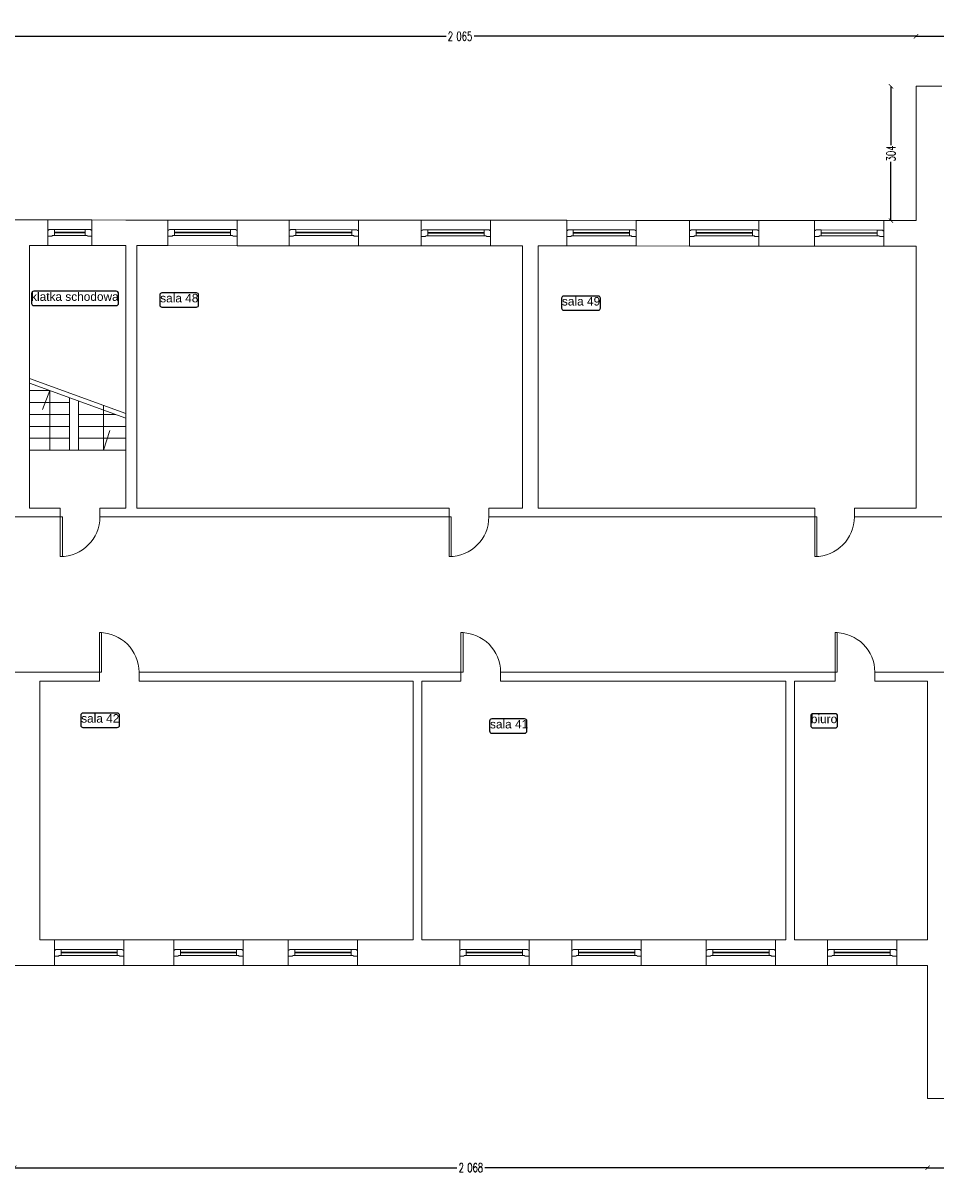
# Model space of a CAD drawing. Header units: centimetres. Extents: x -28146 to 19487, y -25160 to -2224.
# Tile 23 of 29: x 2281 to 4348, y -16223 to -13601. Entities that reach past the tile are written whole.
import ezdxf
from ezdxf.enums import TextEntityAlignment as Align

# ---------------------------------------------------------------- set-up
doc = ezdxf.new("R2010")
doc.units = ezdxf.units.CM
doc.header["$LTSCALE"] = 10
doc.linetypes.add('CONTINU', pattern=[0, 0])
for name, color, linetype, lineweight, true_color in [('IS_Okno_Drzwi', 7, 'Continuous', 9, 0x000000), ('IS_Room (Automatic)', 7, 'Continuous', 25, 0x000000), ('IS_Ściana1', 7, 'Continuous', 9, 0x000000)]:
    doc.layers.add(name, color=color, linetype=linetype, lineweight=lineweight, true_color=true_color)
doc.layers.add('Urzadzenia', color=7, linetype='CONTINU', lineweight=5)
doc.styles.add('Arial_____', font='arial.ttf')
doc.styles.add('styl1', font='simplex.shx', dxfattribs={"width": 0.7})
doc.dimstyles.new('100', dxfattribs={"dimtxt": 20, "dimasz": 10, "dimexe": 1.25, "dimexo": 0, "dimtad": 0, "dimdec": 1, "dimdsep": 46, "dimlunit": 6, "dimtxsty": 'styl1', "dimblk1": 'ARCHTICK', "dimblk2": 'ARCHTICK', "dimsah": 1, "dimcen": 5, "dimse1": 1, "dimse2": 1, "dimclrt": 256, "dimadec": 0, "dimazin": 0, "dimtfac": 1, "dimtdec": 1, "dimtmove": 0, "dimatfit": 3, "dimldrblk": 'ARCHTICK', "dimfxl": 1.25, "dimtolj": 1, "dimtzin": 0, "dimarcsym": 0})

# ---------------------------------------------------------------- blocks, each defined once
blk = doc.blocks.new('4_CoTo_OknoWScianie_1570_1910_580_150_0_15_0_0_ExportItem_1_50_0_False__87f71fa3-f148-4722-b574-2038bd8a55f3_ExportItem')
at = {"layer": 'IS_Okno_Drzwi', "lineweight": -2}
blk.add_lwpolyline([(-0.785, -0.075), (-0.69, -0.075), (-0.68, -0.065), (-0.68, -0.06), (-0.635, -0.06), (-0.635, 0.075), (-0.7525, 0.075), (-0.7625, 0.065), (-0.7625, 0.06), (-0.785, 0.06)], close=True, dxfattribs=at)
at = {"layer": 'IS_Okno_Drzwi', "lineweight": -2, "extrusion": (0, 0, -1)}
for points in [[(0.635, 0.075), (-0.635, 0.075), (-0.635, -0.06), (0.635, -0.06)], [(-0.785, -0.075), (-0.69, -0.075), (-0.68, -0.065), (-0.68, -0.06), (-0.635, -0.06), (-0.635, 0.075), (-0.7525, 0.075), (-0.7625, 0.065), (-0.7625, 0.06), (-0.785, 0.06)]]:
    blk.add_lwpolyline(points, close=True, dxfattribs=at)
at = {"layer": 'IS_Okno_Drzwi', "lineweight": -2, "extrusion": (0, 0, -1), "elevation": -0.001}
blk.add_lwpolyline([(0.635, 0.015), (-0.635, 0.015), (-0.635, 0), (0.635, 0)], close=True, dxfattribs=at)
blk = doc.blocks.new('4_CoTo_OknoWScianie_1000_2100_580_150_0_15_0_0_ExportItem_1_50_0_False__87f71fa3-f148-4722-b574-2038bd8a55f3_ExportItem')
at = {"layer": 'IS_Okno_Drzwi', "lineweight": -2}
blk.add_lwpolyline([(-0.5, -0.075), (-0.405, -0.075), (-0.395, -0.065), (-0.395, -0.06), (-0.35, -0.06), (-0.35, 0.075), (-0.4675, 0.075), (-0.4775, 0.065), (-0.4775, 0.06), (-0.5, 0.06)], close=True, dxfattribs=at)
at = {"layer": 'IS_Okno_Drzwi', "lineweight": -2, "extrusion": (0, 0, -1)}
for points in [[(0.35, 0.075), (-0.35, 0.075), (-0.35, -0.06), (0.35, -0.06)], [(-0.5, -0.075), (-0.405, -0.075), (-0.395, -0.065), (-0.395, -0.06), (-0.35, -0.06), (-0.35, 0.075), (-0.4675, 0.075), (-0.4775, 0.065), (-0.4775, 0.06), (-0.5, 0.06)]]:
    blk.add_lwpolyline(points, close=True, dxfattribs=at)
at = {"layer": 'IS_Okno_Drzwi', "lineweight": -2, "extrusion": (0, 0, -1), "elevation": -0.001}
blk.add_lwpolyline([(0.35, 0.015), (-0.35, 0.015), (-0.35, 0), (0.35, 0)], close=True, dxfattribs=at)
blk = doc.blocks.new('4_CoTo_OknoWScianie_1000_500_580_150_0_15_0_0_ExportItem_1_50_0_False__87f71fa3-f148-4722-b574-2038bd8a55f3_ExportItem')
at = {"layer": 'IS_Okno_Drzwi', "lineweight": -2}
blk.add_lwpolyline([(-0.5, -0.075), (-0.405, -0.075), (-0.395, -0.065), (-0.395, -0.06), (-0.35, -0.06), (-0.35, 0.075), (-0.4675, 0.075), (-0.4775, 0.065), (-0.4775, 0.06), (-0.5, 0.06)], close=True, dxfattribs=at)
at = {"layer": 'IS_Okno_Drzwi', "lineweight": -2, "extrusion": (0, 0, -1)}
for points in [[(0.35, 0.075), (-0.35, 0.075), (-0.35, -0.06), (0.35, -0.06)], [(-0.5, -0.075), (-0.405, -0.075), (-0.395, -0.065), (-0.395, -0.06), (-0.35, -0.06), (-0.35, 0.075), (-0.4675, 0.075), (-0.4775, 0.065), (-0.4775, 0.06), (-0.5, 0.06)]]:
    blk.add_lwpolyline(points, close=True, dxfattribs=at)
at = {"layer": 'IS_Okno_Drzwi', "lineweight": -2, "extrusion": (0, 0, -1), "elevation": -0.001}
blk.add_lwpolyline([(0.35, 0.015), (-0.35, 0.015), (-0.35, 0), (0.35, 0)], close=True, dxfattribs=at)
blk = doc.blocks.new('4_CoTo_OknoWScianie_1570_2000_580_150_0_15_0_0_ExportItem_1_50_0_False__87f71fa3-f148-4722-b574-2038bd8a55f3_ExportItem')
at = {"layer": 'IS_Okno_Drzwi', "lineweight": -2}
blk.add_lwpolyline([(-0.785, -0.075), (-0.69, -0.075), (-0.68, -0.065), (-0.68, -0.06), (-0.635, -0.06), (-0.635, 0.075), (-0.7525, 0.075), (-0.7625, 0.065), (-0.7625, 0.06), (-0.785, 0.06)], close=True, dxfattribs=at)
at = {"layer": 'IS_Okno_Drzwi', "lineweight": -2, "extrusion": (0, 0, -1)}
for points in [[(0.635, 0.075), (-0.635, 0.075), (-0.635, -0.06), (0.635, -0.06)], [(-0.785, -0.075), (-0.69, -0.075), (-0.68, -0.065), (-0.68, -0.06), (-0.635, -0.06), (-0.635, 0.075), (-0.7525, 0.075), (-0.7625, 0.065), (-0.7625, 0.06), (-0.785, 0.06)]]:
    blk.add_lwpolyline(points, close=True, dxfattribs=at)
at = {"layer": 'IS_Okno_Drzwi', "lineweight": -2, "extrusion": (0, 0, -1), "elevation": -0.001}
blk.add_lwpolyline([(0.635, 0.015), (-0.635, 0.015), (-0.635, 0), (0.635, 0)], close=True, dxfattribs=at)
blk = doc.blocks.new('4_CoTo_DrzwiWScianie_900_2000_200_100_0_50_0_0_ExportItem_1_50_0_False__87f71fa3-f148-4722-b574-2038bd8a55f3_ExportItem')
at = {"layer": 'IS_Okno_Drzwi', "lineweight": -2, "extrusion": (0, 0, -1)}
blk.add_lwpolyline([(-0.45, 1), (-0.45, 0.1), (-0.4, 0.1), (-0.4, 1)], close=True, dxfattribs=at)
at = {"layer": 'IS_Okno_Drzwi', "lineweight": -2}
blk.add_arc((0.45, 0.1), 0.9, 90, 180, dxfattribs=at)
blk = doc.blocks.new('_ARCHTICK')
at = {"color": 0, "linetype": 'ByBlock', "const_width": 0.15}
blk.add_lwpolyline([(-0.5, -0.5), (0.5, 0.5)], dxfattribs=at)
blk = doc.blocks.new('*D539')
at = {"layer": 'Defpoints', "color": 0}
for p in [(4303.2, -13631.3), (2238.2, -14047.1), (4303.2, -14047.1)]:
    blk.add_point(p, dxfattribs=at)
at = {"layer": 'Urzadzenia', "color": 0, "lineweight": -2}
for p, q in [((2238.2, -13631.3), (3239.1, -13631.3)), ((4303.2, -13631.3), (3302.3, -13631.3))]:
    blk.add_line(p, q, dxfattribs=at)
at = {"layer": 'Urzadzenia', "color": 0, "lineweight": -2, "xscale": 10, "yscale": 10, "zscale": 10, "rotation": 180}
blk.add_blockref('_ARCHTICK', (2238.2, -13631.3), dxfattribs=at)
at = {"layer": 'Urzadzenia', "color": 0, "lineweight": -2, "xscale": 10, "yscale": 10, "zscale": 10}
blk.add_blockref('_ARCHTICK', (4303.2, -13631.3), dxfattribs=at)
at = {"layer": 'Urzadzenia', "insert": (3270.7, -13631.3), "char_height": 20, "attachment_point": 5, "style": 'styl1'}
blk.add_mtext('\\A1;2\xa0065', dxfattribs=at)
blk = doc.blocks.new('*D540')
at = {"layer": 'Defpoints', "color": 0}
for p in [(5263.2, -13631.3), (4303.2, -13744.5), (5263.2, -13744.5)]:
    blk.add_point(p, dxfattribs=at)
at = {"layer": 'Urzadzenia', "color": 0, "lineweight": -2}
for p, q in [((4303.2, -13631.3), (4764.6, -13631.3)), ((5263.2, -13631.3), (4801.8, -13631.3))]:
    blk.add_line(p, q, dxfattribs=at)
at = {"layer": 'Urzadzenia', "color": 0, "lineweight": -2, "xscale": 10, "yscale": 10, "zscale": 10, "rotation": 180}
blk.add_blockref('_ARCHTICK', (4303.2, -13631.3), dxfattribs=at)
at = {"layer": 'Urzadzenia', "color": 0, "lineweight": -2, "xscale": 10, "yscale": 10, "zscale": 10}
blk.add_blockref('_ARCHTICK', (5263.2, -13631.3), dxfattribs=at)
at = {"layer": 'Urzadzenia', "insert": (4783.2, -13631.3), "char_height": 20, "attachment_point": 5, "style": 'styl1'}
blk.add_mtext('\\A1;960', dxfattribs=at)
blk = doc.blocks.new('*D541')
at = {"layer": 'Defpoints', "color": 0}
for p in [(4303.2, -13744.5), (4246.3, -14048.5), (4303.2, -14048.5)]:
    blk.add_point(p, dxfattribs=at)
at = {"layer": 'Urzadzenia', "color": 0, "lineweight": -2}
for p, q in [((4246.3, -13744.5), (4246.3, -13877.5)), ((4246.3, -14048.5), (4246.3, -13915.4))]:
    blk.add_line(p, q, dxfattribs=at)
at = {"layer": 'Urzadzenia', "color": 0, "lineweight": -2, "xscale": 10, "yscale": 10, "zscale": 10}
for p, rotation in [((4246.3, -13744.5), 90), ((4246.3, -14048.5), 270)]:
    blk.add_blockref('_ARCHTICK', p, dxfattribs=dict(at, rotation=rotation))
at = {"layer": 'Urzadzenia', "insert": (4246.3, -13896.5), "char_height": 20, "attachment_point": 5, "rotation": 90, "style": 'styl1'}
blk.add_mtext('\\A1;304', dxfattribs=at)
blk = doc.blocks.new('*D550')
at = {"layer": 'Defpoints', "color": 0}
for p in [(4329.2, -16116.2), (5264.2, -16116.2), (4329.2, -16193.1)]:
    blk.add_point(p, dxfattribs=at)
at = {"layer": 'Urzadzenia', "color": 0, "lineweight": -2}
for p, q in [((4329.2, -16193.1), (4778.1, -16193.1)), ((5264.2, -16193.1), (4815.3, -16193.1))]:
    blk.add_line(p, q, dxfattribs=at)
at = {"layer": 'Urzadzenia', "color": 0, "lineweight": -2, "xscale": 10, "yscale": 10, "zscale": 10, "rotation": 180}
blk.add_blockref('_ARCHTICK', (4329.2, -16193.1), dxfattribs=at)
at = {"layer": 'Urzadzenia', "color": 0, "lineweight": -2, "xscale": 10, "yscale": 10, "zscale": 10}
blk.add_blockref('_ARCHTICK', (5264.2, -16193.1), dxfattribs=at)
at = {"layer": 'Urzadzenia', "insert": (4796.7, -16193.1), "char_height": 20, "attachment_point": 5, "style": 'styl1'}
blk.add_mtext('\\A1;935', dxfattribs=at)
blk = doc.blocks.new('*D551')
at = {"layer": 'Defpoints', "color": 0}
for p in [(2261.2, -15815.2), (4329.2, -16116.2), (2261.2, -16193.1)]:
    blk.add_point(p, dxfattribs=at)
at = {"layer": 'Urzadzenia', "color": 0, "lineweight": -2}
for p, q in [((2261.2, -16193.1), (3263.6, -16193.1)), ((4329.2, -16193.1), (3326.8, -16193.1))]:
    blk.add_line(p, q, dxfattribs=at)
at = {"layer": 'Urzadzenia', "color": 0, "lineweight": -2, "xscale": 10, "yscale": 10, "zscale": 10, "rotation": 180}
blk.add_blockref('_ARCHTICK', (2261.2, -16193.1), dxfattribs=at)
at = {"layer": 'Urzadzenia', "color": 0, "lineweight": -2, "xscale": 10, "yscale": 10, "zscale": 10}
blk.add_blockref('_ARCHTICK', (4329.2, -16193.1), dxfattribs=at)
at = {"layer": 'Urzadzenia', "insert": (3295.2, -16193.1), "char_height": 20, "attachment_point": 5, "style": 'styl1'}
blk.add_mtext('\\A1;2\xa0068', dxfattribs=at)

msp = doc.modelspace()

# ---------------------------------------------------------------- linework, layer by layer
at = {"layer": 'IS_Room (Automatic)'}
for points, elevation in [([(2305.41, -14241.02), (2492.39, -14241.02, 0.4142136), (2497.39, -14236.02), (2497.39, -14213.73, 0.4142136), (2492.39, -14208.73), (2305.41, -14208.73, 0.4142136), (2300.41, -14213.73), (2300.41, -14236.02, 0.4142136)], 20681.4), ([(2595.84, -14244.46), (2673.85, -14244.46, 0.4142136), (2678.85, -14239.46), (2678.85, -14217.18, 0.4142136), (2673.85, -14212.18), (2595.84, -14212.18, 0.4142136), (2590.84, -14217.18), (2590.84, -14239.46, 0.4142136)], 20680.8), ([(3505.48, -14251.64), (3583.5, -14251.64, 0.4142136), (3588.5, -14246.64), (3588.5, -14224.35, 0.4142136), (3583.5, -14219.35), (3505.48, -14219.35, 0.4142136), (3500.48, -14224.35), (3500.48, -14246.64, 0.4142136)], 20680.6), ([(2416.87, -15196.1), (2494.65, -15196.1, 0.4142136), (2499.65, -15191.1), (2499.65, -15168.81, 0.4142136), (2494.65, -15163.81), (2416.87, -15163.81, 0.4142136), (2411.87, -15168.81), (2411.87, -15191.1, 0.4142136)], 20680.2), ([(3342.6, -15209.23), (3416.93, -15209.23, 0.4142136), (3421.93, -15204.23), (3421.93, -15181.94, 0.4142136), (3416.93, -15176.94), (3342.6, -15176.94, 0.4142136), (3337.6, -15181.94), (3337.6, -15204.23, 0.4142136)], 20680.3), ([(4069.69, -15197.34), (4120.58, -15197.34, 0.4142136), (4125.58, -15192.34), (4125.58, -15170.07, 0.4142136), (4120.58, -15165.07), (4069.69, -15165.07, 0.4142136), (4064.69, -15170.07), (4064.69, -15192.34, 0.4142136)], 20680.4)]:
    msp.add_lwpolyline(points, format="xyb", close=True, dxfattribs=dict(at, elevation=elevation))
at = {"layer": 'IS_Ściana1'}
for p, q in [((2337.11, -14105.14, 3205.3), (2337.15, -14047.14, 3205.3)), ((2437.11, -14105.21, 3205.3), (2437.15, -14047.21, 3205.3)), ((2609.29, -14105.33, 3205.3), (2609.33, -14047.33, 3205.3)), ((2766.29, -14105.43, 3205.3), (2766.33, -14047.43, 3205.3)), ((2883.52, -14105.51, 3205.3), (2883.56, -14047.51, 3205.3)), ((3040.52, -14105.62, 3205.3), (3040.56, -14047.62, 3205.3)), ((3182.96, -14105.71, 3205.3), (3183, -14047.71, 3205.3)), ((3339.96, -14105.82, 3205.3), (3340, -14047.82, 3205.3)), ((3512.11, -14105.93, 3205.3), (3512.15, -14047.93, 3205.3)), ((3669.11, -14106.04, 3205.3), (3669.15, -14048.04, 3205.3)), ((3790.53, -14106.12, 3205.3), (3790.57, -14048.12, 3205.3)), ((3947.53, -14106.23, 3205.3), (3947.57, -14048.23, 3205.3)), ((4073.29, -14106.31, 3205.3), (4073.33, -14048.31, 3205.3)), ((4230.29, -14106.42, 3205.3), (4230.33, -14048.42, 3205.3)), ((2514.22, -14485.41, 3205.3), (2296.22, -14406.42, 3205.3)), ((2514.22, -14496.04, 3205.3), (2296.22, -14417.05, 3205.3)), ((2296.22, -14433.49, 3205.3), (2341.6, -14433.49, 3205.3)), ((2341.6, -14433.49, 3205.3), (2325.45, -14476.4)), ((2341.6, -14568.49, 3205.3), (2341.6, -14433.49, 3205.3)), ((2296.22, -14460.49, 3205.3), (2386.72, -14460.49, 3205.3)), ((2386.72, -14449.84, 3205.3), (2386.72, -14568.49, 3205.3)), ((2406.72, -14457.09, 3205.3), (2406.72, -14568.49, 3205.3)), ((2463.2, -14466.92, 3205.3), (2463.2, -14568.49, 3205.3)), ((2296.22, -14487.49, 3205.3), (2386.72, -14487.49, 3205.3)), ((2406.72, -14487.49, 3205.3), (2490.62, -14487.49, 3205.3)), ((2296.22, -14514.49, 3205.3), (2386.72, -14514.49, 3205.3)), ((2406.72, -14514.49, 3205.3), (2514.22, -14514.49, 3205.3)), ((2296.22, -14541.49, 3205.3), (2386.72, -14541.49, 3205.3)), ((2406.72, -14541.49, 3205.3), (2514.22, -14541.49, 3205.3)), ((2463.2, -14568.49, 3205.3), (2477.51, -14524.2)), ((2296.22, -14568.49, 3205.3), (2514.22, -14568.49, 3205.3)), ((2365.41, -14719.46, 3205.3), (2365.41, -14699.46, 3205.3)), ((2455.41, -14719.46, 3205.3), (2455.41, -14699.46, 3205.3)), ((3245.94, -14719.46, 3205.3), (3245.94, -14699.46, 3205.3)), ((3335.94, -14719.46, 3205.3), (3335.94, -14699.46, 3205.3)), ((4073.7, -14719.46, 3205.3), (4073.7, -14699.46, 3205.3)), ((4163.7, -14719.46, 3205.3), (4163.7, -14699.46, 3205.3)), ((2454, -15091.38, 3205.3), (2454, -15071.38, 3205.3)), ((2544, -15091.38, 3205.3), (2544, -15071.38, 3205.3)), ((3272.65, -15091.38, 3205.3), (3272.65, -15071.38, 3205.3)), ((3362.65, -15091.38, 3205.3), (3362.65, -15071.38, 3205.3)), ((4119.9, -15091.38, 3205.3), (4119.9, -15071.38, 3205.3)), ((4209.9, -15091.38, 3205.3), (4209.9, -15071.38, 3205.3)), ((2352.22, -15735.46, 3205.3), (2352.22, -15677.46, 3205.3)), ((2509.22, -15735.46, 3205.3), (2509.22, -15677.46, 3205.3)), ((2622.76, -15735.46, 3205.3), (2622.76, -15677.46, 3205.3)), ((2779.76, -15735.46, 3205.3), (2779.76, -15677.46, 3205.3)), ((2881.83, -15735.46, 3205.3), (2881.83, -15677.46, 3205.3)), ((3038.83, -15735.46, 3205.3), (3038.83, -15677.46, 3205.3)), ((3269.83, -15735.46, 3205.3), (3269.83, -15677.46, 3205.3)), ((3426.83, -15735.46, 3205.3), (3426.83, -15677.46, 3205.3)), ((3524.09, -15735.46, 3205.3), (3524.09, -15677.46, 3205.3)), ((3681.09, -15735.46, 3205.3), (3681.09, -15677.46, 3205.3)), ((3828.22, -15735.46, 3205.3), (3828.22, -15677.46, 3205.3)), ((3985.22, -15735.46, 3205.3), (3985.22, -15677.46, 3205.3)), ((4102.67, -15735.46, 3205.3), (4102.67, -15677.46, 3205.3)), ((4259.67, -15735.46, 3205.3), (4259.67, -15677.46, 3205.3))]:
    msp.add_line(p, q, dxfattribs=at)
at = {"layer": 'IS_Ściana1', "extrusion": (0, 1, 0)}
for points, elevation in [([(-4303.22, 3205.3), (-4361.22, 3205.3)], -13744.46), ([(-2296.22, 3205.3), (-2365.41, 3205.3)], -14699.46), ([(-2455.41, 3205.3), (-2514.22, 3205.3)], -14699.46), ([(-2539.22, 3205.3), (-3245.94, 3205.3)], -14699.46), ([(-3335.94, 3205.3), (-3412.22, 3205.3)], -14699.46), ([(-3447.22, 3205.3), (-4073.7, 3205.3)], -14699.46), ([(-4163.7, 3205.3), (-4303.22, 3205.3)], -14699.46), ([(-2238.22, 3205.3), (-2296.22, 3205.3)], -14719.46), ([(-2296.22, 3205.3), (-2365.41, 3205.3)], -14719.46), ([(-2455.41, 3205.3), (-2514.22, 3205.3)], -14719.46), ([(-2514.22, 3205.3), (-2539.22, 3205.3)], -14719.46), ([(-2539.22, 3205.3), (-3245.94, 3205.3)], -14719.46), ([(-3335.94, 3205.3), (-3412.22, 3205.3)], -14719.46), ([(-3412.22, 3205.3), (-3447.22, 3205.3)], -14719.46), ([(-3447.22, 3205.3), (-4073.7, 3205.3)], -14719.46), ([(-4163.7, 3205.3), (-4303.22, 3205.3)], -14719.46), ([(-4361.22, 3205.3), (-4303.22, 3205.3)], -14719.46), ([(-2261.22, 3205.3), (-2319.22, 3205.3)], -15071.38), ([(-2319.22, 3205.3), (-2454, 3205.3)], -15071.38), ([(-2544, 3205.3), (-3164.22, 3205.3)], -15071.38), ([(-3164.22, 3205.3), (-3184.22, 3205.3)], -15071.38), ([(-3184.22, 3205.3), (-3272.65, 3205.3)], -15071.38), ([(-3362.65, 3205.3), (-4008.22, 3205.3)], -15071.38), ([(-4008.22, 3205.3), (-4028.22, 3205.3)], -15071.38), ([(-4028.22, 3205.3), (-4119.9, 3205.3)], -15071.38), ([(-4209.9, 3205.3), (-4329.22, 3205.3)], -15071.38), ([(-4387.22, 3205.3), (-4329.22, 3205.3)], -15071.38), ([(-2319.22, 3205.3), (-2454, 3205.3)], -15091.38), ([(-2544, 3205.3), (-3164.22, 3205.3)], -15091.38), ([(-3184.22, 3205.3), (-3272.65, 3205.3)], -15091.38), ([(-3362.65, 3205.3), (-4008.22, 3205.3)], -15091.38), ([(-4028.22, 3205.3), (-4119.9, 3205.3)], -15091.38), ([(-4209.9, 3205.3), (-4329.22, 3205.3)], -15091.38), ([(-2319.22, 3205.3), (-2352.22, 3205.3)], -15677.46), ([(-2352.22, 3205.3), (-2509.22, 3205.3)], -15677.46), ([(-2509.22, 3205.3), (-2622.76, 3205.3)], -15677.46), ([(-2622.76, 3205.3), (-2779.76, 3205.3)], -15677.46), ([(-2779.76, 3205.3), (-2881.83, 3205.3)], -15677.46), ([(-2881.83, 3205.3), (-3038.83, 3205.3)], -15677.46), ([(-3038.83, 3205.3), (-3164.22, 3205.3)], -15677.46), ([(-3184.22, 3205.3), (-3269.83, 3205.3)], -15677.46), ([(-3269.83, 3205.3), (-3426.83, 3205.3)], -15677.46), ([(-3426.83, 3205.3), (-3524.09, 3205.3)], -15677.46), ([(-3524.09, 3205.3), (-3681.09, 3205.3)], -15677.46), ([(-3681.09, 3205.3), (-3828.22, 3205.3)], -15677.46), ([(-3828.22, 3205.3), (-3985.22, 3205.3)], -15677.46), ([(-3985.22, 3205.3), (-4008.22, 3205.3)], -15677.46), ([(-4028.22, 3205.3), (-4102.67, 3205.3)], -15677.46), ([(-4102.67, 3205.3), (-4259.67, 3205.3)], -15677.46), ([(-4259.67, 3205.3), (-4329.22, 3205.3)], -15677.46), ([(-2261.22, 3205.3), (-2319.22, 3205.3)], -15735.46), ([(-2319.22, 3205.3), (-2352.22, 3205.3)], -15735.46), ([(-2352.22, 3205.3), (-2509.22, 3205.3)], -15735.46), ([(-2509.22, 3205.3), (-2622.76, 3205.3)], -15735.46), ([(-2622.76, 3205.3), (-2779.76, 3205.3)], -15735.46), ([(-2779.76, 3205.3), (-2881.83, 3205.3)], -15735.46), ([(-2881.83, 3205.3), (-3038.83, 3205.3)], -15735.46), ([(-3038.83, 3205.3), (-3164.22, 3205.3)], -15735.46), ([(-3164.22, 3205.3), (-3184.22, 3205.3)], -15735.46), ([(-3184.22, 3205.3), (-3269.83, 3205.3)], -15735.46), ([(-3269.83, 3205.3), (-3426.83, 3205.3)], -15735.46), ([(-3426.83, 3205.3), (-3524.09, 3205.3)], -15735.46), ([(-3524.09, 3205.3), (-3681.09, 3205.3)], -15735.46), ([(-3681.09, 3205.3), (-3828.22, 3205.3)], -15735.46), ([(-3828.22, 3205.3), (-3985.22, 3205.3)], -15735.46), ([(-3985.22, 3205.3), (-4008.22, 3205.3)], -15735.46), ([(-4008.22, 3205.3), (-4028.22, 3205.3)], -15735.46), ([(-4028.22, 3205.3), (-4102.67, 3205.3)], -15735.46), ([(-4102.67, 3205.3), (-4259.67, 3205.3)], -15735.46), ([(-4259.67, 3205.3), (-4329.22, 3205.3)], -15735.46), ([(-4329.22, 3205.3), (-4387.22, 3205.3)], -16036.46)]:
    msp.add_lwpolyline(points, dxfattribs=dict(at, elevation=elevation))
at = {"layer": 'IS_Ściana1', "extrusion": (1, 0, 0)}
for points, elevation in [([(-13744.46, 3205.3), (-14048.46, 3205.3)], 4303.22), ([(-14105.12, 3205.3), (-14462.46, 3205.3)], 2296.22), ([(-14699.46, 3205.3), (-14105.26, 3205.3)], 2514.22), ([(-14699.46, 3205.3), (-14105.28, 3205.3)], 2539.22), ([(-14699.46, 3205.3), (-14105.87, 3205.3)], 3412.22), ([(-14699.46, 3205.3), (-14105.89, 3205.3)], 3447.22), ([(-14356.07, 3205.3), (-14106.46, 3205.3)], 4303.22), ([(-14402.07, 3205.3), (-14356.07, 3205.3)], 4303.22), ([(-14699.46, 3205.3), (-14402.07, 3205.3)], 4303.22), ([(-14462.46, 3205.3), (-14520.46, 3205.3)], 2296.22), ([(-14520.46, 3205.3), (-14699.46, 3205.3)], 2296.22), ([(-15267.46, 3205.3), (-15091.38, 3205.3)], 2319.22), ([(-15677.46, 3205.3), (-15091.38, 3205.3)], 3164.22), ([(-15677.46, 3205.3), (-15091.38, 3205.3)], 3184.22), ([(-15677.46, 3205.3), (-15091.38, 3205.3)], 4008.22), ([(-15677.46, 3205.3), (-15091.38, 3205.3)], 4028.22), ([(-15378.46, 3205.3), (-15091.38, 3205.3)], 4329.22), ([(-15267.46, 3205.3), (-15677.46, 3205.3)], 2319.22), ([(-15428.46, 3205.3), (-15378.46, 3205.3)], 4329.22), ([(-15677.46, 3205.3), (-15428.46, 3205.3)], 4329.22), ([(-15735.46, 3205.3), (-16036.46, 3205.3)], 4329.22)]:
    msp.add_lwpolyline(points, dxfattribs=dict(at, elevation=elevation))
at = {"layer": 'IS_Ściana1', "elevation": 3205.3}
for points in [[(2238.22, -14047.08), (2296.26, -14047.12)], [(2337.15, -14047.14), (2296.26, -14047.12)], [(2514.26, -14047.26), (2437.15, -14047.21)], [(2539.26, -14047.28), (2514.26, -14047.26)], [(2609.33, -14047.33), (2539.26, -14047.28)], [(3183, -14047.71), (3040.56, -14047.62)], [(3412.26, -14047.87), (3340, -14047.82)], [(3447.26, -14047.89), (3412.26, -14047.87)], [(3512.15, -14047.93), (3447.26, -14047.89)], [(3669.15, -14048.04), (3512.15, -14047.93)], [(3790.57, -14048.12), (3669.15, -14048.04)], [(3947.57, -14048.23), (3790.57, -14048.12)], [(4073.33, -14048.31), (3947.57, -14048.23)], [(4303.22, -14048.46), (4230.33, -14048.42)], [(2514.22, -14105.26), (2437.11, -14105.21)], [(2883.52, -14105.51), (2766.29, -14105.43)], [(3182.96, -14105.71), (3040.52, -14105.62)], [(3412.22, -14105.87), (3339.96, -14105.82)], [(3512.11, -14105.93), (3447.22, -14105.89)], [(3790.53, -14106.12), (3669.11, -14106.04)], [(4073.29, -14106.31), (3947.53, -14106.23)]]:
    msp.add_lwpolyline(points, dxfattribs=at)
at = {"layer": 'IS_Ściana1', "extrusion": (0.000671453, 1, 0)}
for points, elevation in [([(-2446.59, 3205.3), (-2346.59, 3205.3)], -14045.57), ([(-2775.76, 3205.3), (-2618.76, 3205.3)], -14045.57), ([(-2892.99, 3205.3), (-2775.76, 3205.3)], -14045.57), ([(-3049.99, 3205.3), (-2892.99, 3205.3)], -14045.57), ([(-3349.43, 3205.3), (-3192.43, 3205.3)], -14045.57), ([(-4239.76, 3205.3), (-4082.76, 3205.3)], -14045.57), ([(-2346.59, 3205.3), (-2305.69, 3205.3)], -14103.57), ([(-2446.59, 3205.3), (-2346.59, 3205.3)], -14103.57), ([(-2618.76, 3205.3), (-2548.69, 3205.3)], -14103.57), ([(-2775.76, 3205.3), (-2618.76, 3205.3)], -14103.57), ([(-3049.99, 3205.3), (-2892.99, 3205.3)], -14103.57), ([(-3349.43, 3205.3), (-3192.43, 3205.3)], -14103.57), ([(-3678.58, 3205.3), (-3521.58, 3205.3)], -14103.57), ([(-3957, 3205.3), (-3800, 3205.3)], -14103.57), ([(-4239.76, 3205.3), (-4082.76, 3205.3)], -14103.57), ([(-4312.69, 3205.3), (-4239.76, 3205.3)], -14103.57)]:
    msp.add_lwpolyline(points, dxfattribs=dict(at, elevation=elevation))

# ---------------------------------------------------------------- block references
at = {"layer": 'IS_Okno_Drzwi', "yscale": 100}
for name, p, xscale, zscale, rotation in [('4_CoTo_OknoWScianie_1000_2100_580_150_0_15_0_0_ExportItem_1_50_0_False__87f71fa3-f148-4722-b574-2038bd8a55f3_ExportItem', (2387.13, -14076.18, 9937.3), -100, 99.99999999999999, 359.96152858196), ('4_CoTo_OknoWScianie_1000_500_580_150_0_15_0_0_ExportItem_1_50_0_False__87f71fa3-f148-4722-b574-2038bd8a55f3_ExportItem', (2387.13, -14076.18, 9937.4), -100, 99.99999999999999, 359.96152858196), ('4_CoTo_OknoWScianie_1570_1910_580_150_0_15_0_0_ExportItem_1_50_0_False__87f71fa3-f148-4722-b574-2038bd8a55f3_ExportItem', (2687.81, -14076.38, 9936.7), -100, 99.99999999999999, 359.96152858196), ('4_CoTo_OknoWScianie_1570_1910_580_150_0_15_0_0_ExportItem_1_50_0_False__87f71fa3-f148-4722-b574-2038bd8a55f3_ExportItem', (2962.04, -14076.56, 9936.8), -100, 99.99999999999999, 359.96152858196), ('4_CoTo_OknoWScianie_1570_1910_580_150_0_15_0_0_ExportItem_1_50_0_False__87f71fa3-f148-4722-b574-2038bd8a55f3_ExportItem', (3261.48, -14076.77, 9936.9), -100, 99.99999999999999, 359.96152858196), ('4_CoTo_OknoWScianie_1570_1910_580_150_0_15_0_0_ExportItem_1_50_0_False__87f71fa3-f148-4722-b574-2038bd8a55f3_ExportItem', (3590.63, -14076.99, 9937), -100, 99.99999999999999, 359.96152858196), ('4_CoTo_OknoWScianie_1570_1910_580_150_0_15_0_0_ExportItem_1_50_0_False__87f71fa3-f148-4722-b574-2038bd8a55f3_ExportItem', (3869.05, -14077.17, 9937.1), -100, 99.99999999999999, 359.96152858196), ('4_CoTo_OknoWScianie_1570_1910_580_150_0_15_0_0_ExportItem_1_50_0_False__87f71fa3-f148-4722-b574-2038bd8a55f3_ExportItem', (4151.81, -14077.36, 9937.2), -100, 99.99999999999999, 359.96152858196), ('4_CoTo_DrzwiWScianie_900_2000_200_100_0_50_0_0_ExportItem_1_50_0_False__87f71fa3-f148-4722-b574-2038bd8a55f3_ExportItem', (2410.41, -14709.46, 9944.7), 100, 100, 180), ('4_CoTo_DrzwiWScianie_900_2000_200_100_0_50_0_0_ExportItem_1_50_0_False__87f71fa3-f148-4722-b574-2038bd8a55f3_ExportItem', (3290.94, -14709.46, 9944.8), 100, 100, 180), ('4_CoTo_DrzwiWScianie_900_2000_200_100_0_50_0_0_ExportItem_1_50_0_False__87f71fa3-f148-4722-b574-2038bd8a55f3_ExportItem', (4118.7, -14709.46, 9944.9), 100, 100, 180)]:
    msp.add_blockref(name, p, dxfattribs=dict(at, xscale=xscale, zscale=zscale, rotation=rotation))
at = {"layer": 'IS_Okno_Drzwi', "yscale": 100, "zscale": 100}
for name, p, xscale in [('4_CoTo_DrzwiWScianie_900_2000_200_100_0_50_0_0_ExportItem_1_50_0_False__87f71fa3-f148-4722-b574-2038bd8a55f3_ExportItem', (2499, -15081.38, 9945), -100), ('4_CoTo_DrzwiWScianie_900_2000_200_100_0_50_0_0_ExportItem_1_50_0_False__87f71fa3-f148-4722-b574-2038bd8a55f3_ExportItem', (3317.65, -15081.38, 9945.1), -100), ('4_CoTo_DrzwiWScianie_900_2000_200_100_0_50_0_0_ExportItem_1_50_0_False__87f71fa3-f148-4722-b574-2038bd8a55f3_ExportItem', (4164.9, -15081.38, 9945.2), -100), ('4_CoTo_OknoWScianie_1570_2000_580_150_0_15_0_0_ExportItem_1_50_0_False__87f71fa3-f148-4722-b574-2038bd8a55f3_ExportItem', (2430.72, -15706.46, 9938.5), 100), ('4_CoTo_OknoWScianie_1570_2000_580_150_0_15_0_0_ExportItem_1_50_0_False__87f71fa3-f148-4722-b574-2038bd8a55f3_ExportItem', (2701.26, -15706.46, 9938.6), 100), ('4_CoTo_OknoWScianie_1570_2000_580_150_0_15_0_0_ExportItem_1_50_0_False__87f71fa3-f148-4722-b574-2038bd8a55f3_ExportItem', (2960.33, -15706.46, 9938.7), 100), ('4_CoTo_OknoWScianie_1570_2000_580_150_0_15_0_0_ExportItem_1_50_0_False__87f71fa3-f148-4722-b574-2038bd8a55f3_ExportItem', (3348.33, -15706.46, 9938.8), 100), ('4_CoTo_OknoWScianie_1570_2000_580_150_0_15_0_0_ExportItem_1_50_0_False__87f71fa3-f148-4722-b574-2038bd8a55f3_ExportItem', (3602.59, -15706.46, 9938.9), 100), ('4_CoTo_OknoWScianie_1570_2000_580_150_0_15_0_0_ExportItem_1_50_0_False__87f71fa3-f148-4722-b574-2038bd8a55f3_ExportItem', (3906.72, -15706.46, 9939), 100), ('4_CoTo_OknoWScianie_1570_2000_580_150_0_15_0_0_ExportItem_1_50_0_False__87f71fa3-f148-4722-b574-2038bd8a55f3_ExportItem', (4181.17, -15706.46, 9939.1), 100)]:
    msp.add_blockref(name, p, dxfattribs=dict(at, xscale=xscale))

# ---------------------------------------------------------------- texts
at = {"layer": 'IS_Room (Automatic)', "style": 'Arial_____'}
for s, p in [('klatka schodowa', (2398.59, -14236.02, 20681.4)), ('sala 48', (2635.02, -14239.46, 20680.8)), ('sala 49', (3544.66, -14246.64, 20680.6)), ('sala 42', (2456.05, -15191.1, 20680.2)), ('sala 41', (3381.78, -15204.23, 20680.3)), ('biuro', (4094.76, -15192.34, 20680.4))]:
    msp.add_text(s, height=19.2, dxfattribs=at).set_placement(p, align=Align.BOTTOM_CENTER)

# ---------------------------------------------------------------- dimensions: what is measured, and where the dimension line sits
at = {"layer": 'Urzadzenia'}
for base, p1, p2, picture, middle in [((4303.22, -13631.3), (2238.22, -14047.08), (4303.22, -14047.08, 3205.3), '*D539', (3270.72, -13631.3)), ((5263.22, -13631.3), (4303.22, -13744.46, 3205.3), (5263.22, -13744.46, 3205.3), '*D540', (4783.22, -13631.3)), ((2261.22, -16193.12), (4329.22, -16116.22), (2261.22, -15815.22, 3205.3), '*D551', (3295.22, -16193.12)), ((4329.22, -16193.12), (5264.22, -16116.22), (4329.22, -16116.22, 3205.3), '*D550', (4796.72, -16193.12))]:
    dim = msp.add_linear_dim(base=base, p1=p1, p2=p2, dimstyle='100', dxfattribs=at)
    dim.commit()
    dim.dimension.update_dxf_attribs({"geometry": picture, "text_midpoint": middle})
dim = msp.add_linear_dim(base=(4246.32, -14048.46), p1=(4303.22, -13744.46), p2=(4303.22, -14048.46, 3205.3), angle=90, dimstyle='100', dxfattribs=at)
dim.commit()
dim.dimension.update_dxf_attribs({"geometry": '*D541', "text_midpoint": (4246.32, -13896.46)})

doc.saveas('drawing.dxf')
